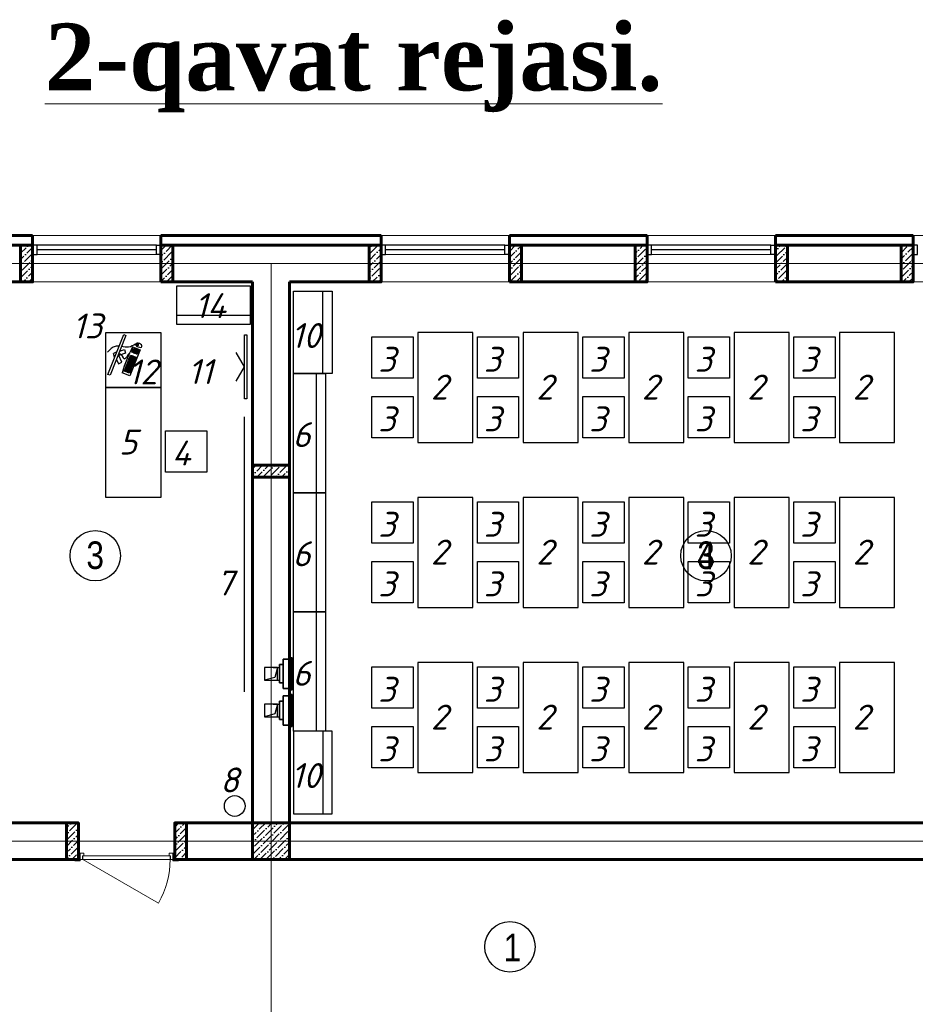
# Model space of a CAD drawing. Header units: millimetres. Extents: x -257011 to 237647566, y 2784933 to 6706507.
# Tile 149 of 256: x 9425457 to 9441512, y 5062784 to 5080442. Entities that reach past the tile are written whole.
import ezdxf

# ---------------------------------------------------------------- set-up
doc = ezdxf.new("R2010")
doc.units = ezdxf.units.MM
doc.header["$LTSCALE"] = 1000
doc.linetypes.add('ACAD_ISO10W100', pattern=[18, 12, -3, 0, -3])
doc.linetypes.add('ADSK_Скрыто', pattern=[6, 3, -3])
for name, color, linetype, lineweight in [('_Hidden_', 7, 'ADSK_Скрыто', 9), ('Doors', 86, 'Continuous', 13), ('expl', 234, 'Continuous', 13), ('Mechanical Equipment', 7, 'Continuous', 18), ('заливки', 250, 'Continuous', 18), ('Калонны', 20, 'Continuous', 25), ('Размеры', 251, 'Continuous', 18)]:
    doc.layers.add(name, color=color, linetype=linetype, lineweight=lineweight)
for name, color, linetype in [('TESS', 252, 'Continuous'), ('ventilatsiya', 7, 'Continuous'), ('ТХ', 7, 'Continuous')]:
    doc.layers.add(name, color=color, linetype=linetype)
doc.styles.get("Standard").update_dxf_attribs({"font": 'ARIALN.TTF'})

# ---------------------------------------------------------------- blocks, each defined once
blk = doc.blocks.new('eshik yangi')
at = {"layer": 'Doors'}
blk.add_line((1405002, 1634259), (1404179, 1633784), dxfattribs=at)
for points in [[(1404002, 1634329), (1404022, 1634329), (1404022, 1634259), (1404002, 1634259)], [(1404062, 1634299), (1404062, 1634329), (1404022, 1634329), (1404022, 1634259), (1404047, 1634259), (1404047, 1634299)], [(1404992, 1634299), (1404992, 1634329), (1405032, 1634329), (1405032, 1634259), (1405007, 1634259), (1405007, 1634299)], [(1405052, 1634329), (1405032, 1634329), (1405032, 1634259), (1405052, 1634259)], [(1403962, 1634259), (1404022, 1634259), (1404022, 1634244), (1403962, 1634244)], [(1404052, 1634299), (1405002, 1634299), (1405002, 1634259), (1404052, 1634259)], [(1405032, 1634259), (1405092, 1634259), (1405092, 1634244), (1405032, 1634244)]]:
    blk.add_lwpolyline(points, close=True, dxfattribs=at)
blk.add_arc((1405002, 1634259), 950, 180, 210, dxfattribs=at)
blk = doc.blocks.new('Осевые декоративные вентиляторы для вытяжной вентиляции с производительностью до 310 м3 - ВЕНТС 100 ЛД турбо-1935147-Вентиляция_ План 1го этажа')
at = {"layer": '_Hidden_', "color": 5, "lineweight": 35}
for p, q in [((7212.2, 27527.7), (7212.2, 27527.5)), ((7212.2, 27527.5), (7212.2, 27527.7)), ((7224.3, 27527.5), (7224.3, 27527.7)), ((7224.3, 27527.7), (7224.3, 27527.5)), ((7245.8, 27527.5), (7245.8, 27527.7)), ((7245.8, 27527.7), (7245.8, 27527.5)), ((7247.5, 27535.3), (7247.7, 27535.3)), ((7212.2, 27368.8), (7212.2, 27368.7)), ((7212.2, 27368.7), (7212.2, 27368.8)), ((7224.3, 27368.7), (7224.3, 27368.8)), ((7224.3, 27368.8), (7224.3, 27368.7)), ((7245.8, 27368.8), (7245.8, 27368.7)), ((7245.8, 27368.7), (7245.8, 27368.8)), ((7247.7, 27360.8), (7247.5, 27360.8))]:
    blk.add_line(p, q, dxfattribs=at)
at = {"layer": 'Mechanical Equipment', "color": 5, "lineweight": 35}
for p, q in [((7212.2, 27498.2), (7191.6, 27498.2)), ((7191.6, 27398.2), (7191.6, 27498.2)), ((7224.3, 27527.7), (7212.2, 27527.7)), ((7212.2, 27527.7), (7212.2, 27527.5)), ((7212.2, 27522.7), (7212.2, 27527.7)), ((7212.2, 27373.7), (7212.2, 27522.7)), ((7245.8, 27527.7), (7224.3, 27527.7)), ((7224.3, 27527.5), (7224.3, 27527.7)), ((7224.3, 27527.7), (7224.3, 27527.5)), ((7245.8, 27527.5), (7245.8, 27527.7)), ((7245.8, 27527.7), (7245.8, 27522.7)), ((7245.8, 27522.7), (7245.8, 27373.7)), ((7247.3, 27535.3), (7247.3, 27360.8)), ((7247.4, 27535.3), (7247.4, 27360.8)), ((7247.5, 27535.3), (7252.3, 27535.3)), ((7252.3, 27535.3), (7257, 27535.3)), ((7252.3, 27535.3), (7252.3, 27360.8)), ((7257, 27535.3), (7261.8, 27535.3)), ((7261.8, 27360.8), (7261.8, 27535.3)), ((7191.6, 27398.2), (7212.2, 27398.2)), ((7212.2, 27368.7), (7212.2, 27373.7)), ((7212.2, 27368.8), (7212.2, 27368.7)), ((7212.2, 27368.7), (7224.3, 27368.7)), ((7224.3, 27368.7), (7224.3, 27368.8)), ((7224.3, 27368.8), (7224.3, 27368.7)), ((7224.3, 27368.7), (7245.8, 27368.7)), ((7245.8, 27373.7), (7245.8, 27368.7)), ((7245.8, 27368.7), (7245.8, 27368.8)), ((7252.3, 27360.8), (7247.5, 27360.8)), ((7257, 27360.8), (7252.3, 27360.8)), ((7261.8, 27360.8), (7257, 27360.8))]:
    blk.add_line(p, q, dxfattribs=at)
blk = doc.blocks.new('wwww')
at = {"layer": 'заливки', "color": 0, "lineweight": 25, "ltscale": 0.15}
for p, q in [((-325484, -679209), (-325477, -679225)), ((-325470, -679244), (-325465, -679256)), ((-325814, -679382), (-325729, -679357)), ((-325808, -679400), (-325814, -679382)), ((-325723, -679374), (-325808, -679400)), ((-325729, -679357), (-325713, -679352)), ((-325708, -679369), (-325723, -679374)), ((-325713, -679352), (-325708, -679369)), ((-325699, -679327), (-325681, -679321)), ((-325693, -679344), (-325699, -679327)), ((-325660, -679334), (-325693, -679344)), ((-325687, -679302), (-325671, -679297)), ((-325686, -679305), (-325687, -679302)), ((-325686, -679305), (-325681, -679321)), ((-325671, -679297), (-325660, -679334))]:
    blk.add_line(p, q, dxfattribs=at)
for points in [[(-325485, -678956), (-325474, -678992), (-326163, -679200), (-326174, -679165)], [(-325617, -679239), (-325611, -679256), (-325627, -679261), (-325632, -679244)], [(-325599, -679234), (-325594, -679251), (-325609, -679255), (-325614, -679238)], [(-325593, -679253), (-325588, -679270), (-325603, -679275), (-325609, -679258)], [(-325581, -679228), (-325576, -679245), (-325591, -679250), (-325597, -679233)], [(-325575, -679247), (-325570, -679265), (-325586, -679269), (-325591, -679252)], [(-325563, -679223), (-325558, -679240), (-325573, -679245), (-325579, -679228)], [(-325557, -679242), (-325552, -679259), (-325568, -679264), (-325573, -679247)], [(-325944, -679338), (-325939, -679355), (-325955, -679360), (-325960, -679343)], [(-325938, -679357), (-325933, -679374), (-325949, -679379), (-325954, -679362)], [(-325933, -679376), (-325927, -679394), (-325943, -679398), (-325948, -679381)], [(-325926, -679333), (-325921, -679350), (-325937, -679355), (-325942, -679337)], [(-325927, -679396), (-325922, -679413), (-325937, -679418), (-325942, -679400)], [(-325921, -679415), (-325916, -679432), (-325931, -679437), (-325937, -679420)], [(-325920, -679352), (-325915, -679369), (-325931, -679374), (-325936, -679357)], [(-325915, -679371), (-325909, -679388), (-325925, -679393), (-325930, -679376)], [(-325908, -679327), (-325903, -679344), (-325919, -679349), (-325924, -679332)], [(-325909, -679390), (-325904, -679407), (-325919, -679412), (-325924, -679395)], [(-325903, -679409), (-325898, -679427), (-325913, -679431), (-325919, -679414)], [(-325903, -679346), (-325897, -679364), (-325913, -679368), (-325918, -679351)], [(-325897, -679366), (-325892, -679383), (-325907, -679388), (-325912, -679370)], [(-325891, -679385), (-325886, -679402), (-325901, -679407), (-325907, -679390)], [(-325890, -679322), (-325885, -679339), (-325901, -679344), (-325906, -679327)], [(-325885, -679404), (-325880, -679421), (-325896, -679426), (-325901, -679409)], [(-325885, -679341), (-325879, -679358), (-325895, -679363), (-325900, -679346)], [(-325879, -679360), (-325874, -679377), (-325889, -679382), (-325895, -679365)], [(-325875, -679317), (-325870, -679334), (-325885, -679339), (-325890, -679322)], [(-325873, -679379), (-325868, -679397), (-325884, -679401), (-325889, -679384)], [(-325869, -679336), (-325864, -679353), (-325879, -679358), (-325885, -679341)], [(-325867, -679399), (-325862, -679416), (-325878, -679421), (-325883, -679403)], [(-325863, -679355), (-325858, -679373), (-325874, -679377), (-325879, -679360)], [(-325857, -679312), (-325852, -679329), (-325867, -679334), (-325873, -679316)], [(-325857, -679375), (-325852, -679392), (-325868, -679397), (-325873, -679379)], [(-325851, -679331), (-325846, -679348), (-325862, -679353), (-325867, -679336)], [(-325852, -679394), (-325846, -679411), (-325862, -679416), (-325867, -679399)], [(-325845, -679350), (-325840, -679367), (-325856, -679372), (-325861, -679355)], [(-325839, -679306), (-325834, -679323), (-325850, -679328), (-325855, -679311)], [(-325839, -679369), (-325834, -679386), (-325850, -679391), (-325855, -679374)], [(-325833, -679325), (-325828, -679343), (-325844, -679347), (-325849, -679330)], [(-325834, -679388), (-325828, -679406), (-325844, -679410), (-325849, -679393)], [(-325827, -679345), (-325822, -679362), (-325838, -679367), (-325843, -679349)], [(-325821, -679301), (-325816, -679318), (-325832, -679323), (-325837, -679306)], [(-325822, -679364), (-325816, -679381), (-325832, -679386), (-325837, -679369)], [(-325815, -679320), (-325810, -679337), (-325826, -679342), (-325831, -679325)], [(-325816, -679383), (-325811, -679400), (-325826, -679405), (-325831, -679388)], [(-325810, -679339), (-325804, -679356), (-325820, -679361), (-325825, -679344)], [(-325805, -679296), (-325800, -679313), (-325816, -679318), (-325821, -679301)], [(-325804, -679358), (-325799, -679376), (-325814, -679380), (-325819, -679363)], [(-325800, -679315), (-325794, -679332), (-325810, -679337), (-325815, -679320)], [(-325794, -679335), (-325789, -679352), (-325804, -679356), (-325810, -679339)], [(-325788, -679354), (-325783, -679371), (-325799, -679376), (-325804, -679358)], [(-325788, -679291), (-325782, -679308), (-325798, -679313), (-325803, -679295)], [(-325782, -679310), (-325777, -679327), (-325792, -679332), (-325797, -679315)], [(-325776, -679329), (-325771, -679346), (-325786, -679351), (-325792, -679334)], [(-325770, -679348), (-325765, -679365), (-325781, -679370), (-325786, -679353)], [(-325770, -679285), (-325764, -679302), (-325780, -679307), (-325785, -679290)], [(-325764, -679304), (-325759, -679322), (-325774, -679326), (-325780, -679309)], [(-325758, -679324), (-325753, -679341), (-325769, -679346), (-325774, -679328)], [(-325752, -679343), (-325747, -679360), (-325763, -679365), (-325768, -679348)], [(-325752, -679280), (-325747, -679297), (-325762, -679302), (-325767, -679285)], [(-325746, -679299), (-325741, -679316), (-325756, -679321), (-325762, -679304)], [(-325740, -679318), (-325735, -679335), (-325751, -679340), (-325756, -679323)], [(-325736, -679275), (-325731, -679292), (-325747, -679297), (-325752, -679280)], [(-325734, -679337), (-325729, -679355), (-325745, -679359), (-325750, -679342)], [(-325730, -679294), (-325725, -679312), (-325741, -679316), (-325746, -679299)], [(-325725, -679314), (-325719, -679331), (-325735, -679335), (-325740, -679318)], [(-325718, -679270), (-325713, -679287), (-325729, -679292), (-325734, -679274)], [(-325719, -679333), (-325714, -679350), (-325729, -679355), (-325734, -679337)], [(-325712, -679289), (-325707, -679306), (-325723, -679311), (-325728, -679294)], [(-325707, -679308), (-325701, -679325), (-325717, -679330), (-325722, -679313)], [(-325700, -679264), (-325695, -679281), (-325711, -679286), (-325716, -679269)], [(-325701, -679327), (-325696, -679345), (-325711, -679349), (-325716, -679332)], [(-325695, -679347), (-325690, -679364), (-325705, -679368), (-325711, -679351)], [(-325695, -679284), (-325689, -679301), (-325705, -679305), (-325710, -679288)], [(-325689, -679303), (-325684, -679320), (-325699, -679325), (-325704, -679307)], [(-325682, -679259), (-325677, -679276), (-325693, -679281), (-325698, -679264)], [(-325677, -679341), (-325672, -679358), (-325688, -679363), (-325693, -679346)], [(-325677, -679278), (-325671, -679295), (-325687, -679300), (-325692, -679283)], [(-325659, -679336), (-325654, -679353), (-325670, -679358), (-325675, -679340)], [(-325611, -679258), (-325606, -679275), (-325621, -679280), (-325626, -679263)], [(-325605, -679277), (-325600, -679295), (-325615, -679299), (-325621, -679282)], [(-325599, -679297), (-325594, -679314), (-325610, -679319), (-325615, -679301)], [(-325593, -679316), (-325588, -679333), (-325604, -679338), (-325609, -679321)], [(-325587, -679272), (-325582, -679289), (-325598, -679294), (-325603, -679277)], [(-325581, -679291), (-325576, -679308), (-325592, -679313), (-325597, -679296)], [(-325576, -679310), (-325570, -679328), (-325586, -679332), (-325591, -679315)], [(-325569, -679267), (-325564, -679284), (-325580, -679288), (-325585, -679271)], [(-325563, -679286), (-325558, -679303), (-325574, -679308), (-325579, -679291)], [(-325558, -679305), (-325552, -679322), (-325568, -679327), (-325573, -679310)], [(-325551, -679261), (-325546, -679278), (-325562, -679283), (-325567, -679266)], [(-325546, -679280), (-325540, -679298), (-325556, -679302), (-325561, -679285)], [(-325540, -679300), (-325535, -679317), (-325550, -679321), (-325555, -679304)]]:
    blk.add_lwpolyline(points, close=True, dxfattribs=at)
for points in [[(-325871, -679073), (-325877, -679070), (-325843, -679016)], [(-325788, -679048), (-325785, -679042), (-325843, -679016)], [(-325749, -679075), (-325677, -679120), (-325710, -679173), (-325815, -679108)], [(-325552, -679198), (-325513, -679328), (-325964, -679465), (-326004, -679335)], [(-325889, -679117), (-325924, -679194), (-325866, -679220), (-325815, -679108)]]:
    blk.add_lwpolyline(points, dxfattribs=at)
for centre, radius, start, end in [((-325114, -681459), 2303, 100.9493, 112.708), ((-325477, -679229), 29.5, 216.9044, 354.8007)]:
    blk.add_arc(centre, radius, start, end, dxfattribs=at)
at = {"layer": 'заливки', "color": 0, "lineweight": 25, "ltscale": 0.15, "extrusion": (0, 0, -1)}
blk.add_ellipse((-325468, -679263), major_axis=(16.4, -53.3), ratio=0.548518, dxfattribs=at)
at = {"layer": 'заливки', "color": 0, "lineweight": 25, "ltscale": 0.15}
blk.add_ellipse((-325473, -679235), major_axis=(3.92, -9.4), ratio=0.353008, dxfattribs=at)
for points, knots in [([(-325685, -679017), (-325698, -678997), (-325744, -678938), (-325827, -678931), (-325886, -678926)], [258.945343, 258.945343, 258.945343, 258.945343, 321.866255, 469.799997, 469.799997, 469.799997, 469.799997]), ([(-325484, -679209), (-325526, -679194), (-325606, -679165), (-325646, -679086), (-325666, -679050)], [0, 0, 0, 0, 117.894714, 225.048375, 225.048375, 225.048375, 225.048375]), ([(-325805, -679092), (-325787, -679100), (-325762, -679126), (-325839, -679240), (-325737, -679231), (-325675, -679225)], [52.696456, 52.696456, 52.696456, 52.696456, 88.452953, 137.856523, 215.270135, 215.270135, 215.270135, 215.270135]), ([(-325800, -679090), (-325797, -679092), (-325794, -679094), (-325788, -679098), (-325785, -679100), (-325780, -679106), (-325778, -679110), (-325775, -679117), (-325774, -679121), (-325774, -679127), (-325774, -679129), (-325775, -679133), (-325775, -679135), (-325777, -679143), (-325779, -679149), (-325783, -679160), (-325786, -679166), (-325791, -679178), (-325793, -679183), (-325796, -679192), (-325797, -679195), (-325798, -679200), (-325798, -679202), (-325798, -679206), (-325798, -679207), (-325797, -679210), (-325796, -679212), (-325795, -679214), (-325794, -679216), (-325791, -679218), (-325790, -679219), (-325786, -679221), (-325784, -679221), (-325778, -679224), (-325773, -679225), (-325761, -679226), (-325754, -679227), (-325740, -679227), (-325732, -679226), (-325709, -679225), (-325692, -679224), (-325675, -679222)], [54.981019, 54.981019, 54.981019, 54.981019, 61.260874, 61.260874, 69.6918, 69.6918, 78.122727, 78.122727, 86.553654, 86.553654, 90.403827, 90.403827, 94.253999, 94.253999, 104.434609, 104.434609, 114.615219, 114.615219, 124.795829, 124.795829, 131.641747, 131.641747, 135.939583, 135.939583, 141.201002, 141.201002, 146.462422, 146.462422, 151.723841, 151.723841, 156.985261, 156.985261, 162.24668, 162.24668, 172.922377, 172.922377, 183.598075, 183.598075, 194.273772, 194.273772, 215.270135, 215.270135, 215.270135, 215.270135])]:
    blk.add_open_spline(points, degree=3, knots=knots, dxfattribs=at)
blk = doc.blocks.new('ygfn')
at = {"ltscale": 100}
h = blk.add_hatch(dxfattribs=at)
h.set_pattern_fill('ANSI36', color=256, scale=15, style=0)
h.set_pattern_definition([(45, (9825161.533, 4372517.793), (25.2569703, 92.6088912), [119.0625, -23.8125, 0, -23.8125])])
h.paths.add_polyline_path([(9691059.3, 5089672.3), (9690929.3, 5089672.3), (9690929.3, 5090072.3), (9691059.3, 5090072.3)])
h = blk.add_hatch(dxfattribs=at)
h.set_pattern_fill('ANSI36', color=256, scale=15, style=0)
h.set_pattern_definition([(45, (9826931.533, 4372517.793), (25.2569703, 92.6088912), [119.0625, -23.8125, 0, -23.8125])])
h.paths.add_polyline_path([(9692589.3, 5089672.3), (9692459.3, 5089672.3), (9692459.3, 5090072.3), (9692589.3, 5090072.3)])
h = blk.add_hatch(dxfattribs=at)
h.set_pattern_fill('ANSI36', color=256, scale=15, style=0)
h.set_pattern_definition([(45, (9821361.533, 4372517.793), (25.2569703, 92.6088912), [119.0625, -23.8125, 0, -23.8125])])
h.paths.add_polyline_path([(9694859.3, 5089672.3), (9694729.3, 5089672.3), (9694729.3, 5090072.3), (9694859.3, 5090072.3)])
h = blk.add_hatch(dxfattribs=at)
h.set_pattern_fill('ANSI36', color=256, scale=15, style=0)
h.set_pattern_definition([(45, (9823131.533, 4372517.793), (25.2569703, 92.6088912), [119.0625, -23.8125, 0, -23.8125])])
h.paths.add_polyline_path([(9696389.3, 5089672.3), (9696259.3, 5089672.3), (9696259.3, 5090072.3), (9696389.3, 5090072.3)])
h = blk.add_hatch(dxfattribs=at)
h.set_pattern_fill('ANSI36', color=256, scale=15, style=0)
h.set_pattern_definition([(45, (9818461.533, 4372517.793), (25.2569703, 92.6088912), [119.0625, -23.8125, 0, -23.8125])])
h.paths.add_polyline_path([(9697759.3, 5089672.3), (9697629.3, 5089672.3), (9697629.3, 5090072.3), (9697759.3, 5090072.3)])
h = blk.add_hatch(dxfattribs=at)
h.set_pattern_fill('ANSI36', color=256, scale=15, style=0)
h.set_pattern_definition([(45, (9820231.533, 4372517.793), (25.2569703, 92.6088912), [119.0625, -23.8125, 0, -23.8125])])
h.paths.add_polyline_path([(9699289.3, 5089672.3), (9699159.3, 5089672.3), (9699159.3, 5090072.3), (9699289.3, 5090072.3)])
h = blk.add_hatch(dxfattribs=at)
h.set_pattern_fill('ANSI36', color=256, scale=15, style=0)
h.set_pattern_definition([(45, (9815561.533, 4372517.793), (25.2569703, 92.6088912), [119.0625, -23.8125, 0, -23.8125])])
h.paths.add_polyline_path([(9700659.3, 5089672.3), (9700529.3, 5089672.3), (9700529.3, 5090072.3), (9700659.3, 5090072.3)])
h = blk.add_hatch(dxfattribs=at)
h.set_pattern_fill('ANSI36', color=256, scale=15, style=0)
h.set_pattern_definition([(45, (9703765.687, 3848255.33), (25.2569703, 92.6088912), [119.0625, -23.8125, 0, -23.8125])])
h.paths.add_polyline_path([(9693859.3, 5087672.3), (9693859.3, 5087542.3), (9693459.3, 5087542.3), (9693459.3, 5087672.3)])
h = blk.add_hatch(dxfattribs=at)
h.set_pattern_fill('ANSI36', color=256, scale=15, style=0)
h.set_pattern_definition([(45, (9838861.533, 4352508.26), (25.2569703, 92.6088912), [119.0625, -23.8125, 0, -23.8125])])
h.paths.add_polyline_path([(9691559.3, 5083372.3), (9691429.3, 5083372.3), (9691429.3, 5083772.3), (9691559.3, 5083772.3)])
h = blk.add_hatch(dxfattribs=at)
h.set_pattern_fill('ANSI36', color=256, scale=15, angle=180, style=0)
h.set_pattern_definition([(225, (9573607.01, 5811436.264), (-25.2569703, -92.6088912), [119.0625, -23.8125, 0, -23.8125])])
h.paths.add_polyline_path([(9692609.3, 5083372.3), (9692739.3, 5083372.3), (9692739.3, 5083772.3), (9692609.3, 5083772.3)])
h = blk.add_hatch(dxfattribs=at)
h.set_pattern_fill('ANSI36', color=256, scale=15, style=0)
h.set_pattern_definition([(45, (-7350303.28, 14266602.263), (25.25697034, 92.60889125), [119.0625, -23.8125, 0, -23.8125])])
h.paths.add_polyline_path([(9693859.3, 5083772.3), (9693459.3, 5083772.3), (9693459.3, 5083372.3), (9693859.3, 5083372.3)])
at = {"lineweight": 9, "ltscale": 100}
for p, q in [((9692459.3, 5090179.3), (9691059.3, 5090179.3)), ((9696259.3, 5090179.3), (9694859.3, 5090179.3)), ((9699159.3, 5090179.3), (9697759.3, 5090179.3)), ((9702059.3, 5090179.3), (9700659.3, 5090179.3)), ((9692459.3, 5089672.3), (9691059.3, 5089672.3)), ((9696259.3, 5089672.3), (9694859.3, 5089672.3)), ((9699159.3, 5089672.3), (9697759.3, 5089672.3)), ((9702059.3, 5089672.3), (9700659.3, 5089672.3))]:
    blk.add_line(p, q, dxfattribs=at)
at = {"lineweight": 60, "ltscale": 100}
for p, q in [((9691059.3, 5090072.3), (9689559.3, 5090072.3)), ((9691059.3, 5090072.3), (9691059.3, 5089672.3)), ((9694859.3, 5090072.3), (9692459.3, 5090072.3)), ((9692459.3, 5090072.3), (9692459.3, 5089672.3)), ((9694859.3, 5090072.3), (9694859.3, 5089672.3)), ((9697759.3, 5090072.3), (9696259.3, 5090072.3)), ((9696259.3, 5090072.3), (9696259.3, 5089672.3)), ((9697759.3, 5090072.3), (9697759.3, 5089672.3)), ((9700659.3, 5090072.3), (9699159.3, 5090072.3)), ((9699159.3, 5090072.3), (9699159.3, 5089672.3)), ((9700659.3, 5090072.3), (9700659.3, 5089672.3)), ((9691059.3, 5089672.3), (9689559.3, 5089672.3)), ((9693459.3, 5089672.3), (9692459.3, 5089672.3)), ((9693459.3, 5083772.3), (9693459.3, 5089672.3)), ((9694859.3, 5089672.3), (9693859.3, 5089672.3)), ((9693859.3, 5083772.3), (9693859.3, 5089672.3)), ((9697759.3, 5089672.3), (9696259.3, 5089672.3)), ((9700659.3, 5089672.3), (9699159.3, 5089672.3)), ((9691559.3, 5083772.3), (9684259.3, 5083772.3)), ((9691559.3, 5083772.3), (9691559.3, 5083372.3)), ((9693459.3, 5083772.3), (9692609.3, 5083772.3)), ((9692609.3, 5083772.3), (9692609.3, 5083372.3)), ((9701159.3, 5083772.3), (9693859.3, 5083772.3)), ((9691559.3, 5083372.3), (9683259.3, 5083372.3)), ((9701029.3, 5083372.3), (9692609.3, 5083372.3))]:
    blk.add_line(p, q, dxfattribs=at)
at = {"color": 5}
for p, q in [((9692409.3, 5090072.3), (9691109.3, 5090072.3)), ((9696209.3, 5090072.3), (9694909.3, 5090072.3)), ((9699109.3, 5090072.3), (9697809.3, 5090072.3)), ((9692409.3, 5090022.3), (9691109.3, 5090022.3)), ((9696209.3, 5090022.3), (9694909.3, 5090022.3)), ((9699109.3, 5090022.3), (9697809.3, 5090022.3))]:
    blk.add_line(p, q, dxfattribs=at)
at = {"color": 5, "lineweight": 0}
for p, q in [((9692409.3, 5089972.3), (9691109.3, 5089972.3)), ((9696209.3, 5089972.3), (9694909.3, 5089972.3)), ((9699109.3, 5089972.3), (9697809.3, 5089972.3))]:
    blk.add_line(p, q, dxfattribs=at)
at = {"color": 1, "linetype": 'ACAD_ISO10W100', "lineweight": 9, "ltscale": 100}
for p, q in [((9707659.3, 5089872.3), (9680659.3, 5089872.3)), ((9693659.3, 5089872.3), (9693659.3, 5074272.3)), ((9707659.3, 5083572.3), (9680659.3, 5083572.3))]:
    blk.add_line(p, q, dxfattribs=at)
at = {"color": 252, "lineweight": 60, "ltscale": 100}
for points in [[(9691059.3, 5090179.3), (9689559.3, 5090179.3)], [(9691059.3, 5090072.3), (9691059.3, 5090179.3)], [(9694859.3, 5090179.3), (9692459.3, 5090179.3)], [(9692459.3, 5090072.3), (9692459.3, 5090179.3)], [(9694859.3, 5090072.3), (9694859.3, 5090179.3)], [(9697759.3, 5090179.3), (9696259.3, 5090179.3)], [(9696259.3, 5090072.3), (9696259.3, 5090179.3)], [(9697759.3, 5090072.3), (9697759.3, 5090179.3)], [(9700659.3, 5090179.3), (9699159.3, 5090179.3)], [(9699159.3, 5090072.3), (9699159.3, 5090179.3)], [(9700659.3, 5090072.3), (9700659.3, 5090179.3)]]:
    blk.add_lwpolyline(points, dxfattribs=at)
at = {"color": 32, "lineweight": 30, "ltscale": 100}
for points in [[(9691059.3, 5090172.3), (9689559.3, 5090172.3)], [(9694859.3, 5090172.3), (9692459.3, 5090172.3)], [(9697759.3, 5090172.3), (9696259.3, 5090172.3)], [(9700659.3, 5090172.3), (9699159.3, 5090172.3)]]:
    blk.add_lwpolyline(points, dxfattribs=at)
at = {"color": 5}
for points in [[(9691059.3, 5089972.3), (9691109.3, 5089972.3), (9691109.3, 5090072.3), (9691059.3, 5090072.3)], [(9692459.3, 5089972.3), (9692409.3, 5089972.3), (9692409.3, 5090072.3), (9692459.3, 5090072.3)], [(9694859.3, 5089972.3), (9694909.3, 5089972.3), (9694909.3, 5090072.3), (9694859.3, 5090072.3)], [(9696259.3, 5089972.3), (9696209.3, 5089972.3), (9696209.3, 5090072.3), (9696259.3, 5090072.3)], [(9697759.3, 5089972.3), (9697809.3, 5089972.3), (9697809.3, 5090072.3), (9697759.3, 5090072.3)], [(9699159.3, 5089972.3), (9699109.3, 5089972.3), (9699109.3, 5090072.3), (9699159.3, 5090072.3)], [(9700659.3, 5089972.3), (9700709.3, 5089972.3), (9700709.3, 5090072.3), (9700659.3, 5090072.3)]]:
    blk.add_lwpolyline(points, close=True, dxfattribs=at)
at = {"layer": 'expl', "lineweight": 30}
for centre in [(9691743.1, 5086686.3), (9698401.9, 5086686.3), (9698401.9, 5086686.3), (9696264.4, 5082420.1)]:
    blk.add_circle(centre, 275.1, dxfattribs=at)
at = {"layer": 'ventilatsiya', "lineweight": 30, "ltscale": 100}
for p, q in [((9693684, 5085467.8), (9693751, 5085467.8)), ((9693729.3, 5085467.8), (9693700.2, 5085359.5)), ((9693700.2, 5085359.5), (9693589.3, 5085327.8)), ((9693684, 5085327.8), (9693751, 5085327.8)), ((9693684, 5085068.3), (9693751, 5085068.3)), ((9693729.3, 5085068.3), (9693700.2, 5084959.9)), ((9693700.2, 5084959.9), (9693589.3, 5084928.3)), ((9693684, 5084928.3), (9693751, 5084928.3))]:
    blk.add_line(p, q, dxfattribs=at)
for points in [[(9693729.3, 5085467.8), (9693589.3, 5085467.8), (9693589.3, 5085327.8), (9693729.3, 5085327.8)], [(9693729.3, 5085068.3), (9693589.3, 5085068.3), (9693589.3, 5084928.3), (9693729.3, 5084928.3)]]:
    blk.add_lwpolyline(points, close=True, dxfattribs=at)
at = {"layer": 'Размеры', "lineweight": 60, "ltscale": 5}
for points in [[(9690929.3, 5089672.3), (9691059.3, 5089672.3), (9691059.3, 5090072.3), (9690929.3, 5090072.3)], [(9692459.3, 5089672.3), (9692589.3, 5089672.3), (9692589.3, 5090072.3), (9692459.3, 5090072.3)], [(9694729.3, 5089672.3), (9694859.3, 5089672.3), (9694859.3, 5090072.3), (9694729.3, 5090072.3)], [(9696259.3, 5089672.3), (9696389.3, 5089672.3), (9696389.3, 5090072.3), (9696259.3, 5090072.3)], [(9697629.3, 5089672.3), (9697759.3, 5089672.3), (9697759.3, 5090072.3), (9697629.3, 5090072.3)], [(9699159.3, 5089672.3), (9699289.3, 5089672.3), (9699289.3, 5090072.3), (9699159.3, 5090072.3)], [(9700529.3, 5089672.3), (9700659.3, 5089672.3), (9700659.3, 5090072.3), (9700529.3, 5090072.3)], [(9693859.3, 5087542.3), (9693859.3, 5087672.3), (9693459.3, 5087672.3), (9693459.3, 5087542.3)], [(9691429.3, 5083372.3), (9691559.3, 5083372.3), (9691559.3, 5083772.3), (9691429.3, 5083772.3)], [(9692739.3, 5083372.3), (9692609.3, 5083372.3), (9692609.3, 5083772.3), (9692739.3, 5083772.3)], [(9693459.3, 5083372.3), (9693859.3, 5083372.3), (9693859.3, 5083772.3), (9693459.3, 5083772.3)]]:
    blk.add_lwpolyline(points, close=True, dxfattribs=at)
at = {"layer": 'Размеры', "ltscale": 5}
blk.add_lwpolyline([(9693859.3, 5087672.3), (9693859.3, 5087542.3), (9693459.3, 5087542.3), (9693459.3, 5087672.3)], close=True, dxfattribs=at)
at = {"layer": 'ТХ', "ltscale": 5}
blk.add_line((9693365, 5088201.3), (9693365, 5085201.3), dxfattribs=at)
for points in [[(9693433.7, 5089629.4), (9693433.7, 5089209.4), (9692633.7, 5089209.4), (9692633.7, 5089629.4)], [(9693904.7, 5089572.3), (9694324.7, 5089572.3), (9694324.7, 5088672.3), (9693904.7, 5088672.3)], [(9694224.7, 5089572.3), (9694324.7, 5089572.3), (9694324.7, 5088672.3), (9694224.7, 5088672.3)], [(9693433.7, 5089309.4), (9693433.7, 5089209.4), (9692633.7, 5089209.4), (9692633.7, 5089309.4)], [(9691859.3, 5089122.3), (9692459.3, 5089122.3), (9692459.3, 5088522.3), (9691859.3, 5088522.3)], [(9693369.6, 5089097.1), (9693394.6, 5089097.1), (9693394.6, 5088397.1), (9693369.6, 5088397.1)], [(9695259.3, 5087922.3), (9695859.3, 5087922.3), (9695859.3, 5089122.3), (9695259.3, 5089122.3)], [(9696409.3, 5087922.3), (9697009.3, 5087922.3), (9697009.3, 5089122.3), (9696409.3, 5089122.3)], [(9697559.3, 5087922.3), (9698159.3, 5087922.3), (9698159.3, 5089122.3), (9697559.3, 5089122.3)], [(9698709.3, 5087922.3), (9699309.3, 5087922.3), (9699309.3, 5089122.3), (9698709.3, 5089122.3)], [(9699859.3, 5087922.3), (9700459.3, 5087922.3), (9700459.3, 5089122.3), (9699859.3, 5089122.3)], [(9694759.3, 5089072.3), (9695209.3, 5089072.3), (9695209.3, 5088622.3), (9694759.3, 5088622.3)], [(9695909.3, 5089072.3), (9696359.3, 5089072.3), (9696359.3, 5088622.3), (9695909.3, 5088622.3)], [(9697059.3, 5089072.3), (9697509.3, 5089072.3), (9697509.3, 5088622.3), (9697059.3, 5088622.3)], [(9698209.3, 5089072.3), (9698659.3, 5089072.3), (9698659.3, 5088622.3), (9698209.3, 5088622.3)], [(9699359.3, 5089072.3), (9699809.3, 5089072.3), (9699809.3, 5088622.3), (9699359.3, 5088622.3)], [(9693904.7, 5088672.3), (9694254.7, 5088672.3), (9694254.7, 5087372.3), (9693904.7, 5087372.3)], [(9694154.7, 5088672.3), (9694254.7, 5088672.3), (9694254.7, 5087372.3), (9694154.7, 5087372.3)], [(9691859.3, 5088522.3), (9692459.3, 5088522.3), (9692459.3, 5087322.3), (9691859.3, 5087322.3)], [(9694759.3, 5088422.3), (9695209.3, 5088422.3), (9695209.3, 5087972.3), (9694759.3, 5087972.3)], [(9695909.3, 5088422.3), (9696359.3, 5088422.3), (9696359.3, 5087972.3), (9695909.3, 5087972.3)], [(9697059.3, 5088422.3), (9697509.3, 5088422.3), (9697509.3, 5087972.3), (9697059.3, 5087972.3)], [(9698209.3, 5088422.3), (9698659.3, 5088422.3), (9698659.3, 5087972.3), (9698209.3, 5087972.3)], [(9699359.3, 5088422.3), (9699809.3, 5088422.3), (9699809.3, 5087972.3), (9699359.3, 5087972.3)], [(9692509.3, 5088049.3), (9692959.3, 5088049.3), (9692959.3, 5087599.3), (9692509.3, 5087599.3)], [(9693904.7, 5087372.3), (9694254.7, 5087372.3), (9694254.7, 5086072.3), (9693904.7, 5086072.3)], [(9694154.7, 5087372.3), (9694254.7, 5087372.3), (9694254.7, 5086072.3), (9694154.7, 5086072.3)], [(9694759.3, 5087272.3), (9695209.3, 5087272.3), (9695209.3, 5086822.3), (9694759.3, 5086822.3)], [(9695259.3, 5086122.3), (9695859.3, 5086122.3), (9695859.3, 5087322.3), (9695259.3, 5087322.3)], [(9695909.3, 5087272.3), (9696359.3, 5087272.3), (9696359.3, 5086822.3), (9695909.3, 5086822.3)], [(9696409.3, 5086122.3), (9697009.3, 5086122.3), (9697009.3, 5087322.3), (9696409.3, 5087322.3)], [(9697059.3, 5087272.3), (9697509.3, 5087272.3), (9697509.3, 5086822.3), (9697059.3, 5086822.3)], [(9697559.3, 5086122.3), (9698159.3, 5086122.3), (9698159.3, 5087322.3), (9697559.3, 5087322.3)], [(9698209.3, 5087272.3), (9698659.3, 5087272.3), (9698659.3, 5086822.3), (9698209.3, 5086822.3)], [(9698709.3, 5086122.3), (9699309.3, 5086122.3), (9699309.3, 5087322.3), (9698709.3, 5087322.3)], [(9699359.3, 5087272.3), (9699809.3, 5087272.3), (9699809.3, 5086822.3), (9699359.3, 5086822.3)], [(9699859.3, 5086122.3), (9700459.3, 5086122.3), (9700459.3, 5087322.3), (9699859.3, 5087322.3)], [(9694759.3, 5086622.3), (9695209.3, 5086622.3), (9695209.3, 5086172.3), (9694759.3, 5086172.3)], [(9695909.3, 5086622.3), (9696359.3, 5086622.3), (9696359.3, 5086172.3), (9695909.3, 5086172.3)], [(9697059.3, 5086622.3), (9697509.3, 5086622.3), (9697509.3, 5086172.3), (9697059.3, 5086172.3)], [(9698209.3, 5086622.3), (9698659.3, 5086622.3), (9698659.3, 5086172.3), (9698209.3, 5086172.3)], [(9699359.3, 5086622.3), (9699809.3, 5086622.3), (9699809.3, 5086172.3), (9699359.3, 5086172.3)], [(9693904.7, 5086072.3), (9694254.7, 5086072.3), (9694254.7, 5084772.3), (9693904.7, 5084772.3)], [(9694154.7, 5086072.3), (9694254.7, 5086072.3), (9694254.7, 5084772.3), (9694154.7, 5084772.3)], [(9694759.3, 5085472.3), (9695209.3, 5085472.3), (9695209.3, 5085022.3), (9694759.3, 5085022.3)], [(9695259.3, 5084322.3), (9695859.3, 5084322.3), (9695859.3, 5085522.3), (9695259.3, 5085522.3)], [(9695909.3, 5085472.3), (9696359.3, 5085472.3), (9696359.3, 5085022.3), (9695909.3, 5085022.3)], [(9696409.3, 5084322.3), (9697009.3, 5084322.3), (9697009.3, 5085522.3), (9696409.3, 5085522.3)], [(9697059.3, 5085472.3), (9697509.3, 5085472.3), (9697509.3, 5085022.3), (9697059.3, 5085022.3)], [(9697559.3, 5084322.3), (9698159.3, 5084322.3), (9698159.3, 5085522.3), (9697559.3, 5085522.3)], [(9698209.3, 5085472.3), (9698659.3, 5085472.3), (9698659.3, 5085022.3), (9698209.3, 5085022.3)], [(9698709.3, 5084322.3), (9699309.3, 5084322.3), (9699309.3, 5085522.3), (9698709.3, 5085522.3)], [(9699359.3, 5085472.3), (9699809.3, 5085472.3), (9699809.3, 5085022.3), (9699359.3, 5085022.3)], [(9699859.3, 5084322.3), (9700459.3, 5084322.3), (9700459.3, 5085522.3), (9699859.3, 5085522.3)], [(9694759.3, 5084822.3), (9695209.3, 5084822.3), (9695209.3, 5084372.3), (9694759.3, 5084372.3)], [(9695909.3, 5084822.3), (9696359.3, 5084822.3), (9696359.3, 5084372.3), (9695909.3, 5084372.3)], [(9697059.3, 5084822.3), (9697509.3, 5084822.3), (9697509.3, 5084372.3), (9697059.3, 5084372.3)], [(9698209.3, 5084822.3), (9698659.3, 5084822.3), (9698659.3, 5084372.3), (9698209.3, 5084372.3)], [(9699359.3, 5084822.3), (9699809.3, 5084822.3), (9699809.3, 5084372.3), (9699359.3, 5084372.3)], [(9693904.7, 5083872.3), (9694324.7, 5083872.3), (9694324.7, 5084772.3), (9693904.7, 5084772.3)], [(9694224.7, 5083872.3), (9694324.7, 5083872.3), (9694324.7, 5084772.3), (9694224.7, 5084772.3)]]:
    blk.add_lwpolyline(points, close=True, dxfattribs=at)
blk.add_lwpolyline([(9693279, 5088590.3), (9693369.6, 5088747.1), (9693279, 5088904)], dxfattribs=at)
at = {"layer": 'ТХ', "ltscale": 3}
blk.add_circle((9693263.5, 5083956), 112.8, dxfattribs=at)
at = {"color": 2, "lineweight": 70, "xscale": -1}
blk.add_blockref('eshik yangi', (11096611.1, 3449113.7), dxfattribs=at)
at = {"layer": 'TESS', "color": 16, "xscale": 0.6480000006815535, "yscale": 0.6480000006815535, "zscale": 0.6480000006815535, "rotation": 51.30378353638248}
blk.add_blockref('wwww', (9480537.9, 5528771.5), dxfattribs=at)
at = {"layer": 'ventilatsiya', "color": 5, "true_color": 0x0000ff, "xscale": 2, "yscale": 2, "zscale": 2}
for p in [(9679367.8, 5030501.5), (9679367.8, 5030101.9)]:
    blk.add_blockref('Осевые декоративные вентиляторы для вытяжной вентиляции с производительностью до 310 м3 - ВЕНТС 100 ЛД турбо-1935147-Вентиляция_ План 1го этажа', p, dxfattribs=at)
at = {"lineweight": 9, "char_height": 300, "width": 349.19}
for s, insert, attachment_point in [('3', (9691646.7, 5086537.7), 7), ('4', (9698498.3, 5086537.7), 9), ('3', (9698498.3, 5086537.7), 9), ('1', (9696386.6, 5082261.9), 9)]:
    blk.add_mtext(s, dxfattribs=dict(at, insert=insert, attachment_point=attachment_point))
at = {"layer": 'Калонны', "char_height": 271.656, "attachment_point": 7}
for s, insert in [('{\\fArial|b0|i0|c204|p34;\\C150; \\fISOCPEUR|b0|i1|c204|p34;\\C1;14}', (9692721.9, 5089278.6)), ('{\\fArial|b0|i0|c204|p34;\\C150; \\fISOCPEUR|b0|i1|c0|p34;\\C1;13}', (9691388.1, 5089056.9)), ('{\\fArial|b0|i0|c204|p34;\\C150; \\fISOCPEUR|b0|i1|c204|p34;\\C1;1\\fISOCPEUR|b0|i1|c0|p34;0}', (9693770.3, 5088952.5)), ('{\\fArial|b0|i0|c204|p34;\\C150; \\fISOCPEUR|b0|i1|c204|p34;\\C1;3}', (9694723, 5088692.7)), ('{\\fArial|b0|i0|c204|p34;\\C150; \\fISOCPEUR|b0|i1|c204|p34;\\C1;3}', (9695873, 5088692.7)), ('{\\fArial|b0|i0|c204|p34;\\C150; \\fISOCPEUR|b0|i1|c204|p34;\\C1;3}', (9697023, 5088692.7)), ('{\\fArial|b0|i0|c204|p34;\\C150; \\fISOCPEUR|b0|i1|c204|p34;\\C1;3}', (9698173, 5088692.7)), ('{\\fArial|b0|i0|c204|p34;\\C150; \\fISOCPEUR|b0|i1|c204|p34;\\C1;3}', (9699323, 5088692.7)), ('{\\fArial|b0|i0|c204|p34;\\C150; \\fISOCPEUR|b0|i1|c0|p34;\\C1;12}', (9691993.7, 5088555.1)), ('{\\fArial|b0|i0|c204|p34;\\C150; \\fISOCPEUR|b0|i1|c0|p34;\\C1;11}', (9692647, 5088559.1)), ('{\\fArial|b0|i0|c204|p34;\\C150; \\fISOCPEUR|b0|i1|c204|p34;\\C1;2}', (9695296.9, 5088390.3)), ('{\\fArial|b0|i0|c204|p34;\\C150; \\fISOCPEUR|b0|i1|c204|p34;\\C1;2}', (9696446.9, 5088390.3)), ('{\\fArial|b0|i0|c204|p34;\\C150; \\fISOCPEUR|b0|i1|c204|p34;\\C1;2}', (9697596.9, 5088390.3)), ('{\\fArial|b0|i0|c204|p34;\\C150; \\fISOCPEUR|b0|i1|c204|p34;\\C1;2}', (9698746.9, 5088390.3)), ('{\\fArial|b0|i0|c204|p34;\\C150; \\fISOCPEUR|b0|i1|c204|p34;\\C1;2}', (9699896.9, 5088390.3)), ('{\\fArial|b0|i0|c204|p34;\\C150; \\fISOCPEUR|b0|i1|c204|p34;\\C1;3}', (9694723, 5088042.7)), ('{\\fArial|b0|i0|c204|p34;\\C150; \\fISOCPEUR|b0|i1|c204|p34;\\C1;3}', (9695873, 5088042.7)), ('{\\fArial|b0|i0|c204|p34;\\C150; \\fISOCPEUR|b0|i1|c204|p34;\\C1;3}', (9697023, 5088042.7)), ('{\\fArial|b0|i0|c204|p34;\\C150; \\fISOCPEUR|b0|i1|c204|p34;\\C1;3}', (9698173, 5088042.7)), ('{\\fArial|b0|i0|c204|p34;\\C150; \\fISOCPEUR|b0|i1|c204|p34;\\C1;3}', (9699323, 5088042.7)), ('{\\fArial|b0|i0|c204|p34;\\C150; \\fISOCPEUR|b0|i1|c204|p34;\\C1;6}', (9693789.1, 5087871.3)), ('{\\fArial|b0|i0|c204|p34;\\C150; \\fISOCPEUR|b0|i1|c204|p34;\\C1;5}', (9691896.9, 5087790.3)), ('{\\fArial|b0|i0|c204|p34;\\C150; \\fISOCPEUR|b0|i1|c204|p34;\\C1;4}', (9692473, 5087669.8)), ('{\\fArial|b0|i0|c204|p34;\\C150; \\fISOCPEUR|b0|i1|c204|p34;\\C1;3}', (9694723, 5086892.7)), ('{\\fArial|b0|i0|c204|p34;\\C150; \\fISOCPEUR|b0|i1|c204|p34;\\C1;3}', (9695873, 5086892.7)), ('{\\fArial|b0|i0|c204|p34;\\C150; \\fISOCPEUR|b0|i1|c204|p34;\\C1;3}', (9697023, 5086892.7)), ('{\\fArial|b0|i0|c204|p34;\\C150; \\fISOCPEUR|b0|i1|c204|p34;\\C1;3}', (9698173, 5086892.7)), ('{\\fArial|b0|i0|c204|p34;\\C150; \\fISOCPEUR|b0|i1|c204|p34;\\C1;3}', (9699323, 5086892.7)), ('{\\fArial|b0|i0|c204|p34;\\C150; \\fISOCPEUR|b0|i1|c204|p34;\\C1;6}', (9693789.1, 5086571.3)), ('{\\fArial|b0|i0|c204|p34;\\C150; \\fISOCPEUR|b0|i1|c204|p34;\\C1;2}', (9695296.9, 5086590.3)), ('{\\fArial|b0|i0|c204|p34;\\C150; \\fISOCPEUR|b0|i1|c204|p34;\\C1;2}', (9696446.9, 5086590.3)), ('{\\fArial|b0|i0|c204|p34;\\C150; \\fISOCPEUR|b0|i1|c204|p34;\\C1;2}', (9697596.9, 5086590.3)), ('{\\fArial|b0|i0|c204|p34;\\C150; \\fISOCPEUR|b0|i1|c204|p34;\\C1;2}', (9698746.9, 5086590.3)), ('{\\fArial|b0|i0|c204|p34;\\C150; \\fISOCPEUR|b0|i1|c204|p34;\\C1;2}', (9699896.9, 5086590.3)), ('{\\fArial|b0|i0|c204|p34;\\C150; \\fISOCPEUR|b0|i1|c204|p34;\\C1;7}', (9692957.1, 5086252.7)), ('{\\fArial|b0|i0|c204|p34;\\C150; \\fISOCPEUR|b0|i1|c204|p34;\\C1;3}', (9694723, 5086242.7)), ('{\\fArial|b0|i0|c204|p34;\\C150; \\fISOCPEUR|b0|i1|c204|p34;\\C1;3}', (9695873, 5086242.7)), ('{\\fArial|b0|i0|c204|p34;\\C150; \\fISOCPEUR|b0|i1|c204|p34;\\C1;3}', (9697023, 5086242.7)), ('{\\fArial|b0|i0|c204|p34;\\C150; \\fISOCPEUR|b0|i1|c204|p34;\\C1;3}', (9698173, 5086242.7)), ('{\\fArial|b0|i0|c204|p34;\\C150; \\fISOCPEUR|b0|i1|c204|p34;\\C1;3}', (9699323, 5086242.7)), ('{\\fArial|b0|i0|c204|p34;\\C150; \\fISOCPEUR|b0|i1|c204|p34;\\C1;6}', (9693789.1, 5085267.7)), ('{\\fArial|b0|i0|c204|p34;\\C150; \\fISOCPEUR|b0|i1|c204|p34;\\C1;3}', (9694723, 5085092.7)), ('{\\fArial|b0|i0|c204|p34;\\C150; \\fISOCPEUR|b0|i1|c204|p34;\\C1;3}', (9695873, 5085092.7)), ('{\\fArial|b0|i0|c204|p34;\\C150; \\fISOCPEUR|b0|i1|c204|p34;\\C1;3}', (9697023, 5085092.7)), ('{\\fArial|b0|i0|c204|p34;\\C150; \\fISOCPEUR|b0|i1|c204|p34;\\C1;3}', (9698173, 5085092.7)), ('{\\fArial|b0|i0|c204|p34;\\C150; \\fISOCPEUR|b0|i1|c204|p34;\\C1;3}', (9699323, 5085092.7)), ('{\\fArial|b0|i0|c204|p34;\\C150; \\fISOCPEUR|b0|i1|c204|p34;\\C1;2}', (9695296.9, 5084790.3)), ('{\\fArial|b0|i0|c204|p34;\\C150; \\fISOCPEUR|b0|i1|c204|p34;\\C1;2}', (9696446.9, 5084790.3)), ('{\\fArial|b0|i0|c204|p34;\\C150; \\fISOCPEUR|b0|i1|c204|p34;\\C1;2}', (9697596.9, 5084790.3)), ('{\\fArial|b0|i0|c204|p34;\\C150; \\fISOCPEUR|b0|i1|c204|p34;\\C1;2}', (9698746.9, 5084790.3)), ('{\\fArial|b0|i0|c204|p34;\\C150; \\fISOCPEUR|b0|i1|c204|p34;\\C1;2}', (9699896.9, 5084790.3)), ('{\\fArial|b0|i0|c204|p34;\\C150; \\fISOCPEUR|b0|i1|c204|p34;\\C1;3}', (9694723, 5084442.7)), ('{\\fArial|b0|i0|c204|p34;\\C150; \\fISOCPEUR|b0|i1|c204|p34;\\C1;3}', (9695873, 5084442.7)), ('{\\fArial|b0|i0|c204|p34;\\C150; \\fISOCPEUR|b0|i1|c204|p34;\\C1;3}', (9697023, 5084442.7)), ('{\\fArial|b0|i0|c204|p34;\\C150; \\fISOCPEUR|b0|i1|c204|p34;\\C1;3}', (9698173, 5084442.7)), ('{\\fArial|b0|i0|c204|p34;\\C150; \\fISOCPEUR|b0|i1|c204|p34;\\C1;3}', (9699323, 5084442.7)), ('{\\fArial|b0|i0|c204|p34;\\C150; \\fISOCPEUR|b0|i1|c204|p34;\\C1;8}', (9692999.9, 5084104.1)), ('{\\fArial|b0|i0|c204|p34;\\C150; \\fISOCPEUR|b0|i1|c204|p34;\\C1;1\\fISOCPEUR|b0|i1|c0|p34;0}', (9693770.3, 5084152.5))]:
    blk.add_mtext(s, dxfattribs=dict(at, insert=insert))

msp = doc.modelspace()

# ---------------------------------------------------------------- block references
at = {"lineweight": 50, "xscale": 1.644058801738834, "yscale": 1.644058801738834, "zscale": 1.644058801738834}
msp.add_blockref('ygfn', (-6506983.674, -3291982.078), dxfattribs=at)

# ---------------------------------------------------------------- next in the draw order: texts
at = {"color": 1, "lineweight": 15, "insert": (9425907.78, 5080373.697), "char_height": 1200, "attachment_point": 1}
msp.add_mtext('{\\fTimes New Roman|b1|i0|c0|p18;\\L\\C256;2-qavat rejasi.}', dxfattribs=at)

doc.saveas('drawing.dxf')
